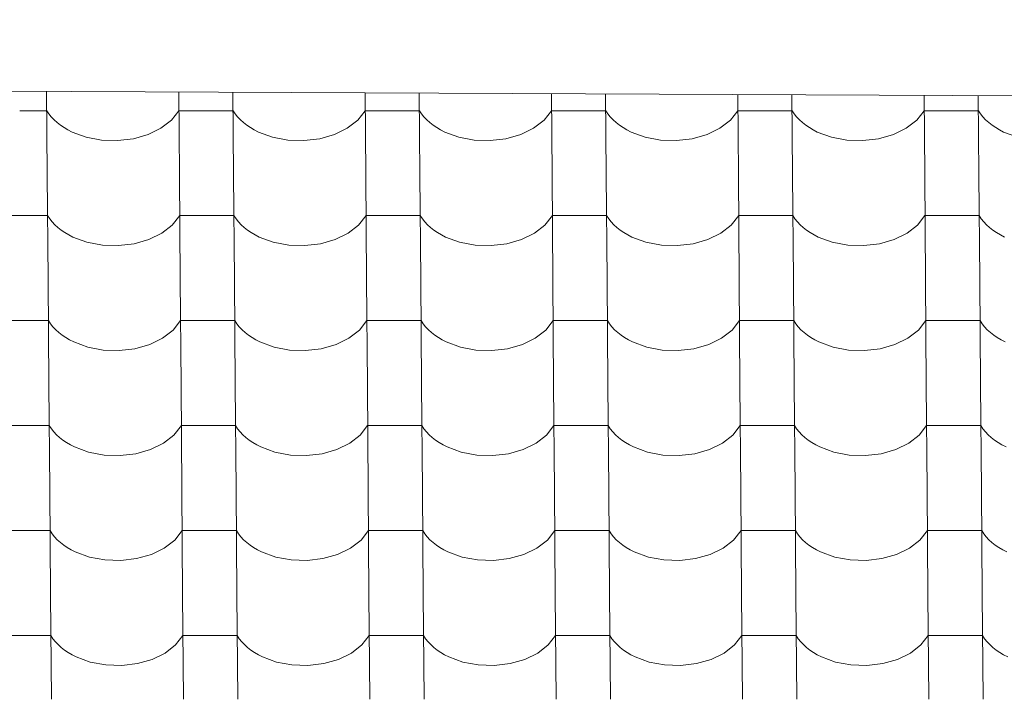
# Model space of a CAD drawing. Header units: millimetres. Extents: x -27785 to 104762, y -947 to 11132.
# Tile 106 of 146: x -7199 to -6327, y 10294 to 10896. Entities that reach past the tile are written whole.
import ezdxf

# ---------------------------------------------------------------- set-up
doc = ezdxf.new("R2010")
doc.units = ezdxf.units.MM
doc.header["$MEASUREMENT"] = 0
for name, color, linetype in [('POHLED JIŽNÍ_1_Bourané_Konstrukce - střechy a skořepiny', 7, 'Continuous'), ('POHLED JIŽNÍ_1_Bourané_Výplně - Povrchové', 7, 'Continuous'), ('POHLED JIŽNÍ_1_Konstrukce - nosné', 7, 'Continuous')]:
    doc.layers.add(name, color=color, linetype=linetype)

# ---------------------------------------------------------------- blocks, each defined once
blk = doc.blocks.new('*X2', base_point=(-29303.7, -27473.93))
at = {"layer": 'POHLED JIŽNÍ_1_Bourané_Výplně - Povrchové', "color": 7, "linetype": 'Continuous', "lineweight": 13}
for p, q in [((-7175.53, 10832.54), (-7174.96, 10758.8)), ((-7058.57, 10831.98), (-7058, 10758.8)), ((-7010.53, 10831.75), (-7009.96, 10758.8)), ((-6893.57, 10831.19), (-6893, 10758.8)), ((-6845.53, 10830.96), (-6844.97, 10758.8)), ((-6728.56, 10830.41), (-6728.01, 10758.8)), ((-6680.53, 10830.18), (-6679.97, 10758.8)), ((-6563.56, 10829.62), (-6563.01, 10758.8)), ((-6515.53, 10829.39), (-6514.98, 10758.8)), ((-6398.56, 10828.83), (-6398.01, 10758.8)), ((-6350.52, 10828.61), (-6349.98, 10758.8)), ((-7175.4, 10815.32), (-7199.42, 10815.32)), ((-7175.4, 10815.32), (-7173.55, 10812.53)), ((-7173.55, 10812.53), (-7171.41, 10809.83)), ((-7065.04, 10806.94), (-7058.44, 10815.32)), ((-7034.42, 10815.32), (-7058.44, 10815.32)), ((-7010.4, 10815.32), (-7034.42, 10815.32)), ((-7010.4, 10815.32), (-7008.56, 10812.53)), ((-7008.56, 10812.53), (-7006.42, 10809.83)), ((-6900.04, 10806.94), (-6893.44, 10815.32)), ((-6869.42, 10815.32), (-6893.44, 10815.32)), ((-6845.41, 10815.32), (-6869.42, 10815.32)), ((-6845.41, 10815.32), (-6843.56, 10812.53)), ((-6843.56, 10812.53), (-6841.42, 10809.83)), ((-6735.05, 10806.94), (-6728.45, 10815.32)), ((-6704.43, 10815.32), (-6728.45, 10815.32)), ((-6680.41, 10815.32), (-6704.43, 10815.32)), ((-6680.41, 10815.32), (-6678.57, 10812.53)), ((-6678.57, 10812.53), (-6676.42, 10809.83)), ((-6570.05, 10806.94), (-6563.45, 10815.32)), ((-6539.43, 10815.32), (-6563.45, 10815.32)), ((-6515.42, 10815.32), (-6539.43, 10815.32)), ((-6515.42, 10815.32), (-6513.57, 10812.53)), ((-6513.57, 10812.53), (-6511.43, 10809.83)), ((-6405.06, 10806.94), (-6398.45, 10815.32)), ((-6374.44, 10815.32), (-6398.45, 10815.32)), ((-6350.42, 10815.32), (-6374.44, 10815.32)), ((-6350.42, 10815.32), (-6348.57, 10812.53)), ((-6348.57, 10812.53), (-6346.43, 10809.83)), ((-7171.41, 10809.83), (-7168.98, 10807.25)), ((-7168.98, 10807.25), (-7166.28, 10804.78)), ((-7166.28, 10804.78), (-7163.32, 10802.45)), ((-7074.29, 10799.76), (-7065.04, 10806.94)), ((-7006.42, 10809.83), (-7003.99, 10807.25)), ((-7003.99, 10807.25), (-7001.29, 10804.78)), ((-7001.29, 10804.78), (-6998.33, 10802.45)), ((-6909.3, 10799.76), (-6900.04, 10806.94)), ((-6841.42, 10809.83), (-6838.99, 10807.25)), ((-6838.99, 10807.25), (-6836.29, 10804.78)), ((-6836.29, 10804.78), (-6833.33, 10802.45)), ((-6744.3, 10799.76), (-6735.05, 10806.94)), ((-6676.42, 10809.83), (-6674, 10807.25)), ((-6674, 10807.25), (-6671.3, 10804.78)), ((-6671.3, 10804.78), (-6668.34, 10802.45)), ((-6579.31, 10799.76), (-6570.05, 10806.94)), ((-6511.43, 10809.83), (-6509, 10807.25)), ((-6509, 10807.25), (-6506.3, 10804.78)), ((-6506.3, 10804.78), (-6503.34, 10802.45)), ((-6414.31, 10799.76), (-6405.06, 10806.94)), ((-6346.43, 10809.83), (-6344, 10807.25)), ((-6344, 10807.25), (-6341.3, 10804.78)), ((-6341.3, 10804.78), (-6338.35, 10802.45)), ((-7163.32, 10802.45), (-7160.12, 10800.28)), ((-7160.12, 10800.28), (-7156.7, 10798.26)), ((-7156.7, 10798.26), (-7153.06, 10796.41)), ((-7153.06, 10796.41), (-7140.58, 10791.84)), ((-7085.73, 10794.17), (-7074.29, 10799.76)), ((-6998.33, 10802.45), (-6995.13, 10800.28)), ((-6995.13, 10800.28), (-6991.7, 10798.26)), ((-6991.7, 10798.26), (-6988.06, 10796.41)), ((-6988.06, 10796.41), (-6975.59, 10791.84)), ((-6920.73, 10794.17), (-6909.3, 10799.76)), ((-6833.33, 10802.45), (-6830.13, 10800.28)), ((-6830.13, 10800.28), (-6826.7, 10798.26)), ((-6826.7, 10798.26), (-6823.07, 10796.41)), ((-6823.07, 10796.41), (-6810.59, 10791.84)), ((-6755.74, 10794.17), (-6744.3, 10799.76)), ((-6668.34, 10802.45), (-6665.14, 10800.28)), ((-6665.14, 10800.28), (-6661.71, 10798.26)), ((-6661.71, 10798.26), (-6658.07, 10796.41)), ((-6658.07, 10796.41), (-6645.59, 10791.84)), ((-6590.74, 10794.17), (-6579.31, 10799.76)), ((-6503.34, 10802.45), (-6500.14, 10800.28)), ((-6500.14, 10800.28), (-6496.71, 10798.26)), ((-6496.71, 10798.26), (-6493.08, 10796.41)), ((-6493.08, 10796.41), (-6480.6, 10791.84)), ((-6425.74, 10794.17), (-6414.31, 10799.76)), ((-6338.35, 10802.45), (-6335.14, 10800.28)), ((-6335.14, 10800.28), (-6331.72, 10798.26)), ((-6331.72, 10798.26), (-6328.08, 10796.41)), ((-6328.08, 10796.41), (-6315.6, 10791.84)), ((-7140.58, 10791.84), (-7126.9, 10789.25)), ((-7126.9, 10789.25), (-7112.72, 10788.78)), ((-7112.72, 10788.78), (-7098.76, 10790.45)), ((-7098.76, 10790.45), (-7085.73, 10794.17)), ((-6975.59, 10791.84), (-6961.91, 10789.25)), ((-6961.91, 10789.25), (-6947.72, 10788.78)), ((-6947.72, 10788.78), (-6933.76, 10790.45)), ((-6933.76, 10790.45), (-6920.73, 10794.17)), ((-6810.59, 10791.84), (-6796.91, 10789.25)), ((-6796.91, 10789.25), (-6782.73, 10788.78)), ((-6782.73, 10788.78), (-6768.77, 10790.45)), ((-6768.77, 10790.45), (-6755.74, 10794.17)), ((-6645.59, 10791.84), (-6631.91, 10789.25)), ((-6631.91, 10789.25), (-6617.73, 10788.78)), ((-6617.73, 10788.78), (-6603.77, 10790.45)), ((-6603.77, 10790.45), (-6590.74, 10794.17)), ((-6480.6, 10791.84), (-6466.92, 10789.25)), ((-6466.92, 10789.25), (-6452.74, 10788.78)), ((-6452.74, 10788.78), (-6438.77, 10790.45)), ((-6438.77, 10790.45), (-6425.74, 10794.17)), ((-7174.96, 10758.47), (-7174.24, 10665.79)), ((-7058, 10758.47), (-7057.27, 10665.79)), ((-7009.96, 10758.47), (-7009.24, 10665.79)), ((-6893, 10758.47), (-6892.28, 10665.79)), ((-6844.97, 10758.47), (-6844.24, 10665.79)), ((-6728, 10758.47), (-6727.28, 10665.79)), ((-6679.97, 10758.47), (-6679.25, 10665.79)), ((-6563.01, 10758.47), (-6562.29, 10665.79)), ((-6514.97, 10758.47), (-6514.25, 10665.79)), ((-6398.01, 10758.47), (-6397.29, 10665.79)), ((-6349.98, 10758.47), (-6349.26, 10665.79)), ((-7198.69, 10722.31), (-7222.71, 10722.31)), ((-7174.68, 10722.31), (-7198.69, 10722.31)), ((-7174.68, 10722.31), (-7172.83, 10719.52)), ((-7172.83, 10719.52), (-7170.69, 10716.82)), ((-7170.69, 10716.82), (-7168.26, 10714.24)), ((-7064.32, 10713.93), (-7057.71, 10722.31)), ((-7033.7, 10722.31), (-7057.71, 10722.31)), ((-7009.68, 10722.31), (-7033.7, 10722.31)), ((-7009.68, 10722.31), (-7007.83, 10719.52)), ((-7007.83, 10719.52), (-7005.69, 10716.82)), ((-7005.69, 10716.82), (-7003.26, 10714.24)), ((-6899.32, 10713.93), (-6892.72, 10722.31)), ((-6868.7, 10722.31), (-6892.72, 10722.31)), ((-6844.68, 10722.31), (-6868.7, 10722.31)), ((-6844.68, 10722.31), (-6842.84, 10719.52)), ((-6842.84, 10719.52), (-6840.7, 10716.82)), ((-6840.7, 10716.82), (-6838.27, 10714.24)), ((-6734.32, 10713.93), (-6727.72, 10722.31)), ((-6703.71, 10722.31), (-6727.72, 10722.31)), ((-6679.69, 10722.31), (-6703.71, 10722.31)), ((-6679.69, 10722.31), (-6677.84, 10719.52)), ((-6677.84, 10719.52), (-6675.7, 10716.82)), ((-6675.7, 10716.82), (-6673.27, 10714.24)), ((-6569.33, 10713.93), (-6562.73, 10722.31)), ((-6538.71, 10722.31), (-6562.73, 10722.31)), ((-6514.69, 10722.31), (-6538.71, 10722.31)), ((-6514.69, 10722.31), (-6512.85, 10719.52)), ((-6512.85, 10719.52), (-6510.7, 10716.82)), ((-6510.7, 10716.82), (-6508.28, 10714.24)), ((-6404.33, 10713.93), (-6397.73, 10722.31)), ((-6373.71, 10722.31), (-6397.73, 10722.31)), ((-6349.7, 10722.31), (-6373.71, 10722.31)), ((-6349.7, 10722.31), (-6347.85, 10719.52)), ((-6347.85, 10719.52), (-6345.71, 10716.82)), ((-6345.71, 10716.82), (-6343.28, 10714.24)), ((-7168.26, 10714.24), (-7165.56, 10711.77)), ((-7165.56, 10711.77), (-7162.6, 10709.45)), ((-7162.6, 10709.45), (-7159.4, 10707.27)), ((-7159.4, 10707.27), (-7155.97, 10705.25)), ((-7073.57, 10706.76), (-7064.32, 10713.93)), ((-7003.26, 10714.24), (-7000.56, 10711.77)), ((-7000.56, 10711.77), (-6997.61, 10709.45)), ((-6997.61, 10709.45), (-6994.4, 10707.27)), ((-6994.4, 10707.27), (-6990.98, 10705.25)), ((-6908.57, 10706.76), (-6899.32, 10713.93)), ((-6838.27, 10714.24), (-6835.57, 10711.77)), ((-6835.57, 10711.77), (-6832.61, 10709.45)), ((-6832.61, 10709.45), (-6829.41, 10707.27)), ((-6829.41, 10707.27), (-6825.98, 10705.25)), ((-6743.58, 10706.76), (-6734.32, 10713.93)), ((-6673.27, 10714.24), (-6670.57, 10711.77)), ((-6670.57, 10711.77), (-6667.61, 10709.45)), ((-6667.61, 10709.45), (-6664.41, 10707.27)), ((-6664.41, 10707.27), (-6660.98, 10705.25)), ((-6578.58, 10706.76), (-6569.33, 10713.93)), ((-6508.28, 10714.24), (-6505.58, 10711.77)), ((-6505.58, 10711.77), (-6502.62, 10709.45)), ((-6502.62, 10709.45), (-6499.42, 10707.27)), ((-6499.42, 10707.27), (-6495.99, 10705.25)), ((-6413.59, 10706.76), (-6404.33, 10713.93)), ((-6343.28, 10714.24), (-6340.58, 10711.77)), ((-6340.58, 10711.77), (-6337.62, 10709.45)), ((-6337.62, 10709.45), (-6334.42, 10707.27)), ((-6334.42, 10707.27), (-6330.99, 10705.25)), ((-7155.97, 10705.25), (-7152.34, 10703.4)), ((-7152.34, 10703.4), (-7139.86, 10698.83)), ((-7139.86, 10698.83), (-7126.18, 10696.24)), ((-7098.03, 10697.44), (-7085, 10701.16)), ((-7085, 10701.16), (-7073.57, 10706.76)), ((-6990.98, 10705.25), (-6987.34, 10703.4)), ((-6987.34, 10703.4), (-6974.86, 10698.83)), ((-6974.86, 10698.83), (-6961.18, 10696.24)), ((-6933.04, 10697.44), (-6920.01, 10701.16)), ((-6920.01, 10701.16), (-6908.57, 10706.76)), ((-6825.98, 10705.25), (-6822.34, 10703.4)), ((-6822.34, 10703.4), (-6809.87, 10698.83)), ((-6809.87, 10698.83), (-6796.19, 10696.24)), ((-6768.04, 10697.44), (-6755.01, 10701.16)), ((-6755.01, 10701.16), (-6743.58, 10706.76)), ((-6660.98, 10705.25), (-6657.35, 10703.4)), ((-6657.35, 10703.4), (-6644.87, 10698.83)), ((-6644.87, 10698.83), (-6631.19, 10696.24)), ((-6603.05, 10697.44), (-6590.02, 10701.16)), ((-6590.02, 10701.16), (-6578.58, 10706.76)), ((-6495.99, 10705.25), (-6492.35, 10703.4)), ((-6492.35, 10703.4), (-6479.87, 10698.83)), ((-6479.87, 10698.83), (-6466.19, 10696.24)), ((-6438.05, 10697.44), (-6425.02, 10701.16)), ((-6425.02, 10701.16), (-6413.59, 10706.76)), ((-6330.99, 10705.25), (-6327.36, 10703.4)), ((-7126.18, 10696.24), (-7112, 10695.77)), ((-7112, 10695.77), (-7098.03, 10697.44)), ((-6961.18, 10696.24), (-6947, 10695.77)), ((-6947, 10695.77), (-6933.04, 10697.44)), ((-6796.19, 10696.24), (-6782, 10695.77)), ((-6782, 10695.77), (-6768.04, 10697.44)), ((-6631.19, 10696.24), (-6617.01, 10695.77)), ((-6617.01, 10695.77), (-6603.05, 10697.44)), ((-6466.19, 10696.24), (-6452.01, 10695.77)), ((-6452.01, 10695.77), (-6438.05, 10697.44)), ((-7174.23, 10665.46), (-7173.51, 10572.79)), ((-7057.27, 10665.46), (-7056.55, 10572.79)), ((-7009.24, 10665.46), (-7008.52, 10572.79)), ((-6892.28, 10665.46), (-6891.55, 10572.79)), ((-6844.24, 10665.46), (-6843.52, 10572.79)), ((-6727.28, 10665.46), (-6726.56, 10572.79)), ((-6679.25, 10665.46), (-6678.52, 10572.79)), ((-6562.28, 10665.46), (-6561.56, 10572.79)), ((-6514.25, 10665.46), (-6513.53, 10572.79)), ((-6397.29, 10665.46), (-6396.57, 10572.79)), ((-6349.25, 10665.46), (-6348.53, 10572.79)), ((-7197.97, 10629.3), (-7221.99, 10629.3)), ((-7173.95, 10629.3), (-7197.97, 10629.3)), ((-7173.95, 10629.3), (-7172.11, 10626.51)), ((-7063.59, 10620.92), (-7056.99, 10629.3)), ((-7032.97, 10629.3), (-7056.99, 10629.3)), ((-7008.96, 10629.3), (-7032.97, 10629.3)), ((-7008.96, 10629.3), (-7007.11, 10626.51)), ((-6898.6, 10620.92), (-6891.99, 10629.3)), ((-6867.98, 10629.3), (-6891.99, 10629.3)), ((-6843.96, 10629.3), (-6867.98, 10629.3)), ((-6843.96, 10629.3), (-6842.11, 10626.51)), ((-6733.6, 10620.92), (-6727, 10629.3)), ((-6702.98, 10629.3), (-6727, 10629.3)), ((-6678.96, 10629.3), (-6702.98, 10629.3)), ((-6678.96, 10629.3), (-6677.12, 10626.51)), ((-6568.61, 10620.92), (-6562, 10629.3)), ((-6537.99, 10629.3), (-6562, 10629.3)), ((-6513.97, 10629.3), (-6537.99, 10629.3)), ((-6513.97, 10629.3), (-6512.12, 10626.51)), ((-6403.61, 10620.92), (-6397.01, 10629.3)), ((-6372.99, 10629.3), (-6397.01, 10629.3)), ((-6348.97, 10629.3), (-6372.99, 10629.3)), ((-6348.97, 10629.3), (-6347.13, 10626.51)), ((-7172.11, 10626.51), (-7169.96, 10623.81)), ((-7169.96, 10623.81), (-7167.54, 10621.23)), ((-7167.54, 10621.23), (-7164.84, 10618.76)), ((-7072.85, 10613.75), (-7063.59, 10620.92)), ((-7007.11, 10626.51), (-7004.97, 10623.81)), ((-7004.97, 10623.81), (-7002.54, 10621.23)), ((-7002.54, 10621.23), (-6999.84, 10618.76)), ((-6907.85, 10613.75), (-6898.6, 10620.92)), ((-6842.11, 10626.51), (-6839.97, 10623.81)), ((-6839.97, 10623.81), (-6837.54, 10621.23)), ((-6837.54, 10621.23), (-6834.84, 10618.76)), ((-6742.86, 10613.75), (-6733.6, 10620.92)), ((-6677.12, 10626.51), (-6674.98, 10623.81)), ((-6674.98, 10623.81), (-6672.55, 10621.23)), ((-6672.55, 10621.23), (-6669.85, 10618.76)), ((-6577.86, 10613.75), (-6568.61, 10620.92)), ((-6512.12, 10626.51), (-6509.98, 10623.81)), ((-6509.98, 10623.81), (-6507.55, 10621.23)), ((-6507.55, 10621.23), (-6504.85, 10618.76)), ((-6412.86, 10613.75), (-6403.61, 10620.92)), ((-6347.13, 10626.51), (-6344.98, 10623.81)), ((-6344.98, 10623.81), (-6342.56, 10621.23)), ((-6342.56, 10621.23), (-6339.86, 10618.76)), ((-7164.84, 10618.76), (-7161.88, 10616.44)), ((-7161.88, 10616.44), (-7158.68, 10614.26)), ((-7158.68, 10614.26), (-7155.25, 10612.24)), ((-7155.25, 10612.24), (-7151.61, 10610.39)), ((-7084.28, 10608.16), (-7072.85, 10613.75)), ((-6999.84, 10618.76), (-6996.88, 10616.44)), ((-6996.88, 10616.44), (-6993.68, 10614.26)), ((-6993.68, 10614.26), (-6990.25, 10612.24)), ((-6990.25, 10612.24), (-6986.62, 10610.39)), ((-6919.28, 10608.16), (-6907.85, 10613.75)), ((-6834.84, 10618.76), (-6831.89, 10616.44)), ((-6831.89, 10616.44), (-6828.68, 10614.26)), ((-6828.68, 10614.26), (-6825.26, 10612.24)), ((-6825.26, 10612.24), (-6821.62, 10610.39)), ((-6754.29, 10608.16), (-6742.86, 10613.75)), ((-6669.85, 10618.76), (-6666.89, 10616.44)), ((-6666.89, 10616.44), (-6663.69, 10614.26)), ((-6663.69, 10614.26), (-6660.26, 10612.24)), ((-6660.26, 10612.24), (-6656.62, 10610.39)), ((-6589.29, 10608.16), (-6577.86, 10613.75)), ((-6504.85, 10618.76), (-6501.89, 10616.44)), ((-6501.89, 10616.44), (-6498.69, 10614.26)), ((-6498.69, 10614.26), (-6495.26, 10612.24)), ((-6495.26, 10612.24), (-6491.63, 10610.39)), ((-6424.3, 10608.16), (-6412.86, 10613.75)), ((-6339.86, 10618.76), (-6336.9, 10616.44)), ((-6336.9, 10616.44), (-6333.7, 10614.26)), ((-6333.7, 10614.26), (-6330.27, 10612.24)), ((-6330.27, 10612.24), (-6326.63, 10610.39)), ((-7151.61, 10610.39), (-7139.13, 10605.82)), ((-7139.13, 10605.82), (-7125.45, 10603.23)), ((-7125.45, 10603.23), (-7111.27, 10602.76)), ((-7111.27, 10602.76), (-7097.31, 10604.43)), ((-7097.31, 10604.43), (-7084.28, 10608.16)), ((-6986.62, 10610.39), (-6974.14, 10605.82)), ((-6974.14, 10605.82), (-6960.46, 10603.23)), ((-6960.46, 10603.23), (-6946.28, 10602.76)), ((-6946.28, 10602.76), (-6932.31, 10604.43)), ((-6932.31, 10604.43), (-6919.28, 10608.16)), ((-6821.62, 10610.39), (-6809.14, 10605.82)), ((-6809.14, 10605.82), (-6795.46, 10603.23)), ((-6795.46, 10603.23), (-6781.28, 10602.76)), ((-6781.28, 10602.76), (-6767.32, 10604.43)), ((-6767.32, 10604.43), (-6754.29, 10608.16)), ((-6656.62, 10610.39), (-6644.15, 10605.82)), ((-6644.15, 10605.82), (-6630.47, 10603.23)), ((-6630.47, 10603.23), (-6616.28, 10602.76)), ((-6616.28, 10602.76), (-6602.32, 10604.43)), ((-6602.32, 10604.43), (-6589.29, 10608.16)), ((-6491.63, 10610.39), (-6479.15, 10605.82)), ((-6479.15, 10605.82), (-6465.47, 10603.23)), ((-6465.47, 10603.23), (-6451.29, 10602.76)), ((-6451.29, 10602.76), (-6437.33, 10604.43)), ((-6437.33, 10604.43), (-6424.3, 10608.16)), ((-7173.51, 10572.45), (-7172.79, 10479.78)), ((-7056.55, 10572.45), (-7055.83, 10479.78)), ((-7008.51, 10572.45), (-7007.79, 10479.78)), ((-6891.55, 10572.45), (-6890.83, 10479.78)), ((-6843.52, 10572.45), (-6842.8, 10479.78)), ((-6726.56, 10572.45), (-6725.84, 10479.78)), ((-6678.52, 10572.45), (-6677.8, 10479.78)), ((-6561.56, 10572.45), (-6560.84, 10479.78)), ((-6513.53, 10572.45), (-6512.81, 10479.78)), ((-6396.56, 10572.45), (-6395.84, 10479.78)), ((-6348.53, 10572.45), (-6347.81, 10479.78)), ((-7197.25, 10536.29), (-7221.26, 10536.29)), ((-7173.23, 10536.29), (-7197.25, 10536.29)), ((-7173.23, 10536.29), (-7171.38, 10533.5)), ((-7171.38, 10533.5), (-7169.24, 10530.8)), ((-7062.87, 10527.91), (-7056.27, 10536.29)), ((-7032.25, 10536.29), (-7056.27, 10536.29)), ((-7008.23, 10536.29), (-7032.25, 10536.29)), ((-7008.23, 10536.29), (-7006.39, 10533.5)), ((-7006.39, 10533.5), (-7004.24, 10530.8)), ((-6897.87, 10527.91), (-6891.27, 10536.29)), ((-6867.25, 10536.29), (-6891.27, 10536.29)), ((-6843.24, 10536.29), (-6867.25, 10536.29)), ((-6843.24, 10536.29), (-6841.39, 10533.5)), ((-6841.39, 10533.5), (-6839.25, 10530.8)), ((-6732.88, 10527.91), (-6726.27, 10536.29)), ((-6702.26, 10536.29), (-6726.27, 10536.29)), ((-6678.24, 10536.29), (-6702.26, 10536.29)), ((-6678.24, 10536.29), (-6676.4, 10533.5)), ((-6676.4, 10533.5), (-6674.25, 10530.8)), ((-6567.88, 10527.91), (-6561.28, 10536.29)), ((-6537.26, 10536.29), (-6561.28, 10536.29)), ((-6513.24, 10536.29), (-6537.26, 10536.29)), ((-6513.24, 10536.29), (-6511.4, 10533.5)), ((-6511.4, 10533.5), (-6509.26, 10530.8)), ((-6402.89, 10527.91), (-6396.28, 10536.29)), ((-6372.27, 10536.29), (-6396.28, 10536.29)), ((-6348.25, 10536.29), (-6372.27, 10536.29)), ((-6348.25, 10536.29), (-6346.4, 10533.5)), ((-6346.4, 10533.5), (-6344.26, 10530.8)), ((-7169.24, 10530.8), (-7166.81, 10528.22)), ((-7166.81, 10528.22), (-7164.11, 10525.75)), ((-7164.11, 10525.75), (-7161.15, 10523.43)), ((-7072.12, 10520.74), (-7062.87, 10527.91)), ((-7004.24, 10530.8), (-7001.82, 10528.22)), ((-7001.82, 10528.22), (-6999.12, 10525.75)), ((-6999.12, 10525.75), (-6996.16, 10523.43)), ((-6907.13, 10520.74), (-6897.87, 10527.91)), ((-6839.25, 10530.8), (-6836.82, 10528.22)), ((-6836.82, 10528.22), (-6834.12, 10525.75)), ((-6834.12, 10525.75), (-6831.16, 10523.43)), ((-6742.13, 10520.74), (-6732.88, 10527.91)), ((-6674.25, 10530.8), (-6671.83, 10528.22)), ((-6671.83, 10528.22), (-6669.12, 10525.75)), ((-6669.12, 10525.75), (-6666.17, 10523.43)), ((-6577.14, 10520.74), (-6567.88, 10527.91)), ((-6509.26, 10530.8), (-6506.83, 10528.22)), ((-6506.83, 10528.22), (-6504.13, 10525.75)), ((-6504.13, 10525.75), (-6501.17, 10523.43)), ((-6412.14, 10520.74), (-6402.89, 10527.91)), ((-6344.26, 10530.8), (-6341.83, 10528.22)), ((-6341.83, 10528.22), (-6339.13, 10525.75)), ((-6339.13, 10525.75), (-6336.17, 10523.43)), ((-7161.15, 10523.43), (-7157.95, 10521.25)), ((-7157.95, 10521.25), (-7154.52, 10519.23)), ((-7154.52, 10519.23), (-7150.89, 10517.38)), ((-7150.89, 10517.38), (-7138.41, 10512.81)), ((-7083.56, 10515.15), (-7072.12, 10520.74)), ((-6996.16, 10523.43), (-6992.96, 10521.25)), ((-6992.96, 10521.25), (-6989.53, 10519.23)), ((-6989.53, 10519.23), (-6985.89, 10517.38)), ((-6985.89, 10517.38), (-6973.41, 10512.81)), ((-6918.56, 10515.15), (-6907.13, 10520.74)), ((-6831.16, 10523.43), (-6827.96, 10521.25)), ((-6827.96, 10521.25), (-6824.53, 10519.23)), ((-6824.53, 10519.23), (-6820.9, 10517.38)), ((-6820.9, 10517.38), (-6808.42, 10512.81)), ((-6753.56, 10515.15), (-6742.13, 10520.74)), ((-6666.17, 10523.43), (-6662.96, 10521.25)), ((-6662.96, 10521.25), (-6659.54, 10519.23)), ((-6659.54, 10519.23), (-6655.9, 10517.38)), ((-6655.9, 10517.38), (-6643.42, 10512.81)), ((-6588.57, 10515.15), (-6577.14, 10520.74)), ((-6501.17, 10523.43), (-6497.97, 10521.25)), ((-6497.97, 10521.25), (-6494.54, 10519.23)), ((-6494.54, 10519.23), (-6490.91, 10517.38)), ((-6490.91, 10517.38), (-6478.43, 10512.81)), ((-6423.57, 10515.15), (-6412.14, 10520.74)), ((-6336.17, 10523.43), (-6332.97, 10521.25)), ((-6332.97, 10521.25), (-6329.55, 10519.23)), ((-6329.55, 10519.23), (-6325.91, 10517.38)), ((-7138.41, 10512.81), (-7124.73, 10510.22)), ((-7124.73, 10510.22), (-7110.55, 10509.75)), ((-7110.55, 10509.75), (-7096.59, 10511.42)), ((-7096.59, 10511.42), (-7083.56, 10515.15)), ((-6973.41, 10512.81), (-6959.73, 10510.22)), ((-6959.73, 10510.22), (-6945.55, 10509.75)), ((-6945.55, 10509.75), (-6931.59, 10511.42)), ((-6931.59, 10511.42), (-6918.56, 10515.15)), ((-6808.42, 10512.81), (-6794.74, 10510.22)), ((-6794.74, 10510.22), (-6780.56, 10509.75)), ((-6780.56, 10509.75), (-6766.59, 10511.42)), ((-6766.59, 10511.42), (-6753.56, 10515.15)), ((-6643.42, 10512.81), (-6629.74, 10510.22)), ((-6629.74, 10510.22), (-6615.56, 10509.75)), ((-6615.56, 10509.75), (-6601.6, 10511.42)), ((-6601.6, 10511.42), (-6588.57, 10515.15)), ((-6478.43, 10512.81), (-6464.75, 10510.22)), ((-6464.75, 10510.22), (-6450.56, 10509.75)), ((-6450.56, 10509.75), (-6436.6, 10511.42)), ((-6436.6, 10511.42), (-6423.57, 10515.15)), ((-7172.79, 10479.44), (-7172.07, 10386.77)), ((-7055.82, 10479.44), (-7055.1, 10386.77)), ((-7007.79, 10479.44), (-7007.07, 10386.77)), ((-6890.83, 10479.44), (-6890.11, 10386.77)), ((-6842.79, 10479.44), (-6842.07, 10386.77)), ((-6725.83, 10479.44), (-6725.11, 10386.77)), ((-6677.8, 10479.44), (-6677.08, 10386.77)), ((-6560.84, 10479.44), (-6560.12, 10386.77)), ((-6512.8, 10479.44), (-6512.08, 10386.77)), ((-6395.84, 10479.44), (-6395.12, 10386.77)), ((-6347.81, 10479.44), (-6347.09, 10386.77)), ((-7196.52, 10443.29), (-7220.54, 10443.29)), ((-7172.5, 10443.29), (-7196.52, 10443.29)), ((-7172.5, 10443.29), (-7170.66, 10440.49)), ((-7170.66, 10440.49), (-7168.52, 10437.8)), ((-7168.52, 10437.8), (-7166.09, 10435.21)), ((-7062.15, 10434.9), (-7055.54, 10443.29)), ((-7031.53, 10443.29), (-7055.54, 10443.29)), ((-7007.51, 10443.29), (-7031.53, 10443.29)), ((-7007.51, 10443.29), (-7005.66, 10440.49)), ((-7005.66, 10440.49), (-7003.52, 10437.8)), ((-7003.52, 10437.8), (-7001.09, 10435.21)), ((-6897.15, 10434.9), (-6890.55, 10443.29)), ((-6866.53, 10443.29), (-6890.55, 10443.29)), ((-6842.51, 10443.29), (-6866.53, 10443.29)), ((-6842.51, 10443.29), (-6840.67, 10440.49)), ((-6840.67, 10440.49), (-6838.53, 10437.8)), ((-6838.53, 10437.8), (-6836.1, 10435.21)), ((-6732.15, 10434.9), (-6725.55, 10443.29)), ((-6701.53, 10443.29), (-6725.55, 10443.29)), ((-6677.52, 10443.29), (-6701.53, 10443.29)), ((-6677.52, 10443.29), (-6675.67, 10440.49)), ((-6675.67, 10440.49), (-6673.53, 10437.8)), ((-6673.53, 10437.8), (-6671.1, 10435.21)), ((-6567.16, 10434.9), (-6560.56, 10443.29)), ((-6536.54, 10443.29), (-6560.56, 10443.29)), ((-6512.52, 10443.29), (-6536.54, 10443.29)), ((-6512.52, 10443.29), (-6510.68, 10440.49)), ((-6510.68, 10440.49), (-6508.53, 10437.8)), ((-6508.53, 10437.8), (-6506.11, 10435.21)), ((-6402.16, 10434.9), (-6395.56, 10443.29)), ((-6371.54, 10443.29), (-6395.56, 10443.29)), ((-6347.53, 10443.29), (-6371.54, 10443.29)), ((-6347.53, 10443.29), (-6345.68, 10440.49)), ((-6345.68, 10440.49), (-6343.54, 10437.8)), ((-6343.54, 10437.8), (-6341.11, 10435.21)), ((-7166.09, 10435.21), (-7163.39, 10432.75)), ((-7163.39, 10432.75), (-7160.43, 10430.42)), ((-7160.43, 10430.42), (-7157.23, 10428.24)), ((-7157.23, 10428.24), (-7153.8, 10426.22)), ((-7071.4, 10427.73), (-7062.15, 10434.9)), ((-7001.09, 10435.21), (-6998.39, 10432.75)), ((-6998.39, 10432.75), (-6995.43, 10430.42)), ((-6995.43, 10430.42), (-6992.23, 10428.24)), ((-6992.23, 10428.24), (-6988.81, 10426.22)), ((-6906.4, 10427.73), (-6897.15, 10434.9)), ((-6836.1, 10435.21), (-6833.4, 10432.75)), ((-6833.4, 10432.75), (-6830.44, 10430.42)), ((-6830.44, 10430.42), (-6827.24, 10428.24)), ((-6827.24, 10428.24), (-6823.81, 10426.22)), ((-6741.41, 10427.73), (-6732.15, 10434.9)), ((-6671.1, 10435.21), (-6668.4, 10432.75)), ((-6668.4, 10432.75), (-6665.44, 10430.42)), ((-6665.44, 10430.42), (-6662.24, 10428.24)), ((-6662.24, 10428.24), (-6658.81, 10426.22)), ((-6576.41, 10427.73), (-6567.16, 10434.9)), ((-6506.11, 10435.21), (-6503.41, 10432.75)), ((-6503.41, 10432.75), (-6500.45, 10430.42)), ((-6500.45, 10430.42), (-6497.25, 10428.24)), ((-6497.25, 10428.24), (-6493.82, 10426.22)), ((-6411.42, 10427.73), (-6402.16, 10434.9)), ((-6341.11, 10435.21), (-6338.41, 10432.75)), ((-6338.41, 10432.75), (-6335.45, 10430.42)), ((-6335.45, 10430.42), (-6332.25, 10428.24)), ((-6332.25, 10428.24), (-6328.82, 10426.22)), ((-7153.8, 10426.22), (-7150.17, 10424.37)), ((-7150.17, 10424.37), (-7137.69, 10419.8)), ((-7137.69, 10419.8), (-7124.01, 10417.21)), ((-7095.86, 10418.41), (-7082.83, 10422.14)), ((-7082.83, 10422.14), (-7071.4, 10427.73)), ((-6988.81, 10426.22), (-6985.17, 10424.37)), ((-6985.17, 10424.37), (-6972.69, 10419.8)), ((-6972.69, 10419.8), (-6959.01, 10417.21)), ((-6930.87, 10418.41), (-6917.84, 10422.14)), ((-6917.84, 10422.14), (-6906.4, 10427.73)), ((-6823.81, 10426.22), (-6820.17, 10424.37)), ((-6820.17, 10424.37), (-6807.69, 10419.8)), ((-6807.69, 10419.8), (-6794.02, 10417.21)), ((-6765.87, 10418.41), (-6752.84, 10422.14)), ((-6752.84, 10422.14), (-6741.41, 10427.73)), ((-6658.81, 10426.22), (-6655.18, 10424.37)), ((-6655.18, 10424.37), (-6642.7, 10419.8)), ((-6642.7, 10419.8), (-6629.02, 10417.21)), ((-6600.88, 10418.41), (-6587.85, 10422.14)), ((-6587.85, 10422.14), (-6576.41, 10427.73)), ((-6493.82, 10426.22), (-6490.18, 10424.37)), ((-6490.18, 10424.37), (-6477.7, 10419.8)), ((-6477.7, 10419.8), (-6464.02, 10417.21)), ((-6435.88, 10418.41), (-6422.85, 10422.14)), ((-6422.85, 10422.14), (-6411.42, 10427.73)), ((-6328.82, 10426.22), (-6325.19, 10424.37)), ((-7124.01, 10417.21), (-7109.82, 10416.74)), ((-7109.82, 10416.74), (-7095.86, 10418.41)), ((-6959.01, 10417.21), (-6944.83, 10416.74)), ((-6944.83, 10416.74), (-6930.87, 10418.41)), ((-6794.02, 10417.21), (-6779.83, 10416.74)), ((-6779.83, 10416.74), (-6765.87, 10418.41)), ((-6629.02, 10417.21), (-6614.84, 10416.74)), ((-6614.84, 10416.74), (-6600.88, 10418.41)), ((-6464.02, 10417.21), (-6449.84, 10416.74)), ((-6449.84, 10416.74), (-6435.88, 10418.41)), ((-7172.06, 10386.43), (-7171.34, 10293.76)), ((-7055.1, 10386.43), (-7054.38, 10293.76)), ((-7007.07, 10386.43), (-7006.35, 10293.76)), ((-6890.1, 10386.43), (-6889.38, 10293.76)), ((-6842.07, 10386.43), (-6841.35, 10293.76)), ((-6725.11, 10386.43), (-6724.39, 10293.76)), ((-6677.07, 10386.43), (-6676.35, 10293.76)), ((-6560.11, 10386.43), (-6559.39, 10293.76)), ((-6512.08, 10386.43), (-6511.36, 10293.76)), ((-6395.12, 10386.43), (-6394.4, 10293.76)), ((-6347.08, 10386.43), (-6346.36, 10293.76)), ((-7195.8, 10350.28), (-7219.82, 10350.28)), ((-7171.78, 10350.28), (-7195.8, 10350.28)), ((-7171.78, 10350.28), (-7169.94, 10347.48)), ((-7061.42, 10341.89), (-7054.82, 10350.28)), ((-7030.8, 10350.28), (-7054.82, 10350.28)), ((-7006.79, 10350.28), (-7030.8, 10350.28)), ((-7006.79, 10350.28), (-7004.94, 10347.48)), ((-6896.43, 10341.89), (-6889.82, 10350.28)), ((-6865.81, 10350.28), (-6889.82, 10350.28)), ((-6841.79, 10350.28), (-6865.81, 10350.28)), ((-6841.79, 10350.28), (-6839.94, 10347.48)), ((-6731.43, 10341.89), (-6724.83, 10350.28)), ((-6700.81, 10350.28), (-6724.83, 10350.28)), ((-6676.79, 10350.28), (-6700.81, 10350.28)), ((-6676.79, 10350.28), (-6674.95, 10347.48)), ((-6566.43, 10341.89), (-6559.83, 10350.28)), ((-6535.81, 10350.28), (-6559.83, 10350.28)), ((-6511.8, 10350.28), (-6535.81, 10350.28)), ((-6511.8, 10350.28), (-6509.95, 10347.48)), ((-6401.44, 10341.89), (-6394.84, 10350.28)), ((-6370.82, 10350.28), (-6394.84, 10350.28)), ((-6346.8, 10350.28), (-6370.82, 10350.28)), ((-6346.8, 10350.28), (-6344.96, 10347.48)), ((-7169.94, 10347.48), (-7167.79, 10344.79)), ((-7167.79, 10344.79), (-7165.37, 10342.2)), ((-7165.37, 10342.2), (-7162.67, 10339.74)), ((-7070.68, 10334.72), (-7061.42, 10341.89)), ((-7004.94, 10347.48), (-7002.8, 10344.79)), ((-7002.8, 10344.79), (-7000.37, 10342.2)), ((-7000.37, 10342.2), (-6997.67, 10339.74)), ((-6905.68, 10334.72), (-6896.43, 10341.89)), ((-6839.94, 10347.48), (-6837.8, 10344.79)), ((-6837.8, 10344.79), (-6835.37, 10342.2)), ((-6835.37, 10342.2), (-6832.67, 10339.74)), ((-6740.68, 10334.72), (-6731.43, 10341.89)), ((-6674.95, 10347.48), (-6672.81, 10344.79)), ((-6672.81, 10344.79), (-6670.38, 10342.2)), ((-6670.38, 10342.2), (-6667.68, 10339.74)), ((-6575.69, 10334.72), (-6566.43, 10341.89)), ((-6509.95, 10347.48), (-6507.81, 10344.79)), ((-6507.81, 10344.79), (-6505.38, 10342.2)), ((-6505.38, 10342.2), (-6502.68, 10339.74)), ((-6410.69, 10334.72), (-6401.44, 10341.89)), ((-6344.96, 10347.48), (-6342.81, 10344.79)), ((-6342.81, 10344.79), (-6340.39, 10342.2)), ((-6340.39, 10342.2), (-6337.69, 10339.74)), ((-7162.67, 10339.74), (-7159.71, 10337.41)), ((-7159.71, 10337.41), (-7156.51, 10335.23)), ((-7156.51, 10335.23), (-7153.08, 10333.21)), ((-7153.08, 10333.21), (-7149.44, 10331.36)), ((-7082.11, 10329.13), (-7070.68, 10334.72)), ((-6997.67, 10339.74), (-6994.71, 10337.41)), ((-6994.71, 10337.41), (-6991.51, 10335.23)), ((-6991.51, 10335.23), (-6988.08, 10333.21)), ((-6988.08, 10333.21), (-6984.45, 10331.36)), ((-6917.11, 10329.13), (-6905.68, 10334.72)), ((-6832.67, 10339.74), (-6829.71, 10337.41)), ((-6829.71, 10337.41), (-6826.51, 10335.23)), ((-6826.51, 10335.23), (-6823.09, 10333.21)), ((-6823.09, 10333.21), (-6819.45, 10331.36)), ((-6752.12, 10329.13), (-6740.68, 10334.72)), ((-6667.68, 10339.74), (-6664.72, 10337.41)), ((-6664.72, 10337.41), (-6661.52, 10335.23)), ((-6661.52, 10335.23), (-6658.09, 10333.21)), ((-6658.09, 10333.21), (-6654.45, 10331.36)), ((-6587.12, 10329.13), (-6575.69, 10334.72)), ((-6502.68, 10339.74), (-6499.72, 10337.41)), ((-6499.72, 10337.41), (-6496.52, 10335.23)), ((-6496.52, 10335.23), (-6493.09, 10333.21)), ((-6493.09, 10333.21), (-6489.46, 10331.36)), ((-6422.13, 10329.13), (-6410.69, 10334.72)), ((-6337.69, 10339.74), (-6334.73, 10337.41)), ((-6334.73, 10337.41), (-6331.53, 10335.23)), ((-6331.53, 10335.23), (-6328.1, 10333.21)), ((-6328.1, 10333.21), (-6324.46, 10331.36)), ((-7149.44, 10331.36), (-7136.96, 10326.79)), ((-7136.96, 10326.79), (-7123.28, 10324.2)), ((-7123.28, 10324.2), (-7109.1, 10323.73)), ((-7109.1, 10323.73), (-7095.14, 10325.4)), ((-7095.14, 10325.4), (-7082.11, 10329.13)), ((-6984.45, 10331.36), (-6971.97, 10326.79)), ((-6971.97, 10326.79), (-6958.29, 10324.2)), ((-6958.29, 10324.2), (-6944.11, 10323.73)), ((-6944.11, 10323.73), (-6930.14, 10325.4)), ((-6930.14, 10325.4), (-6917.11, 10329.13)), ((-6819.45, 10331.36), (-6806.97, 10326.79)), ((-6806.97, 10326.79), (-6793.29, 10324.2)), ((-6793.29, 10324.2), (-6779.11, 10323.73)), ((-6779.11, 10323.73), (-6765.15, 10325.4)), ((-6765.15, 10325.4), (-6752.12, 10329.13)), ((-6654.45, 10331.36), (-6641.97, 10326.79)), ((-6641.97, 10326.79), (-6628.3, 10324.2)), ((-6628.3, 10324.2), (-6614.11, 10323.73)), ((-6614.11, 10323.73), (-6600.15, 10325.4)), ((-6600.15, 10325.4), (-6587.12, 10329.13)), ((-6489.46, 10331.36), (-6476.98, 10326.79)), ((-6476.98, 10326.79), (-6463.3, 10324.2)), ((-6463.3, 10324.2), (-6449.12, 10323.73)), ((-6449.12, 10323.73), (-6435.16, 10325.4)), ((-6435.16, 10325.4), (-6422.13, 10329.13))]:
    blk.add_line(p, q, dxfattribs=at)

msp = doc.modelspace()

# ---------------------------------------------------------------- linework, layer by layer
at = {"layer": 'POHLED JIŽNÍ_1_Bourané_Konstrukce - střechy a skořepiny', "color": 7, "linetype": 'Continuous', "lineweight": 13}
msp.add_line((-129.54, 10798.97), (-20488.57, 10895.96), dxfattribs=at)

# ---------------------------------------------------------------- block references
at = {"layer": 'POHLED JIŽNÍ_1_Konstrukce - nosné', "color": 9, "linetype": 'Continuous', "lineweight": 13}
msp.add_blockref('*X2', (-29303.7, -27473.93), dxfattribs=at)

doc.saveas('drawing.dxf')
